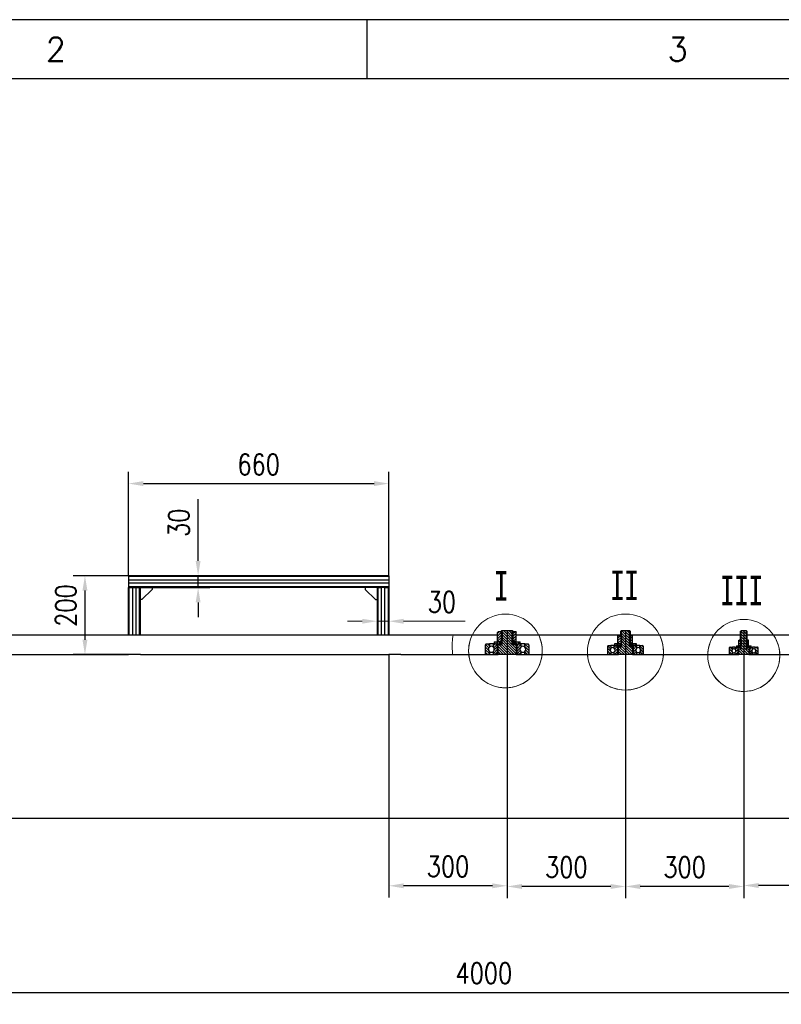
# Model space of a CAD drawing. Header units: millimetres. Extents: x -26 to 816, y -10 to 584.
# Tile 5 of 9: x 127 to 255, y 417 to 584. Entities that reach past the tile are written whole.
import ezdxf
from ezdxf.enums import TextEntityAlignment as Align

# ---------------------------------------------------------------- set-up
doc = ezdxf.new("R2010")
doc.units = ezdxf.units.MM
doc.header["$LTSCALE"] = 10
doc.header["$PDSIZE"] = -1
for name, color, linetype in [('2细线层', 4, 'Continuous'), ('5剖面线层', 2, 'Continuous'), ('6文字层', 3, 'Continuous'), ('图框层', 7, 'Continuous')]:
    doc.layers.add(name, color=color, linetype=linetype)
doc.layers.add('粗', color=7, linetype='Continuous', lineweight=15)
doc.styles.get("Standard").update_dxf_attribs({"font": 'simfang.ttf', "width": 0.707})
doc.styles.add('TH_GBDIM', font='romans.shx', dxfattribs={"width": 0.8, "bigfont": 'gbcbig.shx'})
doc.dimstyles.new('TH_GBDIM', dxfattribs={"dimtxt": 3.5, "dimasz": 2.5, "dimexe": 2, "dimexo": 0, "dimgap": 1.5, "dimtad": 1, "dimdec": 1, "dimzin": 0, "dimdsep": 46, "dimtxsty": 'TH_GBDIM', "dimcen": 2.5, "dimclrd": 130, "dimclre": 130, "dimclrt": 3, "dimadec": 0, "dimazin": 0, "dimtfac": 0.714286, "dimtdec": 1, "dimtmove": 0, "dimatfit": 3, "dimfxl": 1, "dimtzin": 0, "dimlwd": -1, "dimlwe": -1, "dimarcsym": 0})
pattern_1 = [(45, (125.93967, 416.27126), (-0.2245064, 0.2245064), [])]
pattern_2 = [(135, (125.93967, 416.27126), (-0.2245064, -0.2245064), [])]
pattern_3 = [(45, (126.27843, 415.69822), (-0.2245064, 0.2245064), [])]
pattern_4 = [(135, (126.27843, 415.69822), (-0.2245064, -0.2245064), [])]

# ---------------------------------------------------------------- blocks, each defined once
blk = doc.blocks.new('*D20')
at = {"color": 130}
for p, q in [((71.77, 448.94), (71.77, 417.45)), ((338.32, 448.94), (338.32, 417.45)), ((74.27, 419.45), (335.82, 419.45))]:
    blk.add_line(p, q, dxfattribs=at)
at = {"color": 130, "lineweight": 15}
for points in [[(74.27, 419.87), (74.27, 419.03), (71.77, 419.45)], [(335.82, 419.87), (335.82, 419.03), (338.32, 419.45)]]:
    blk.add_solid(points, dxfattribs=at)
at = {"layer": 'Defpoints', "color": 0, "lineweight": 15}
for p in [(71.77, 448.94), (338.32, 448.94), (338.32, 419.45)]:
    blk.add_point(p, dxfattribs=at)
at = {"color": 3, "insert": (205.05, 422.7), "char_height": 3.5, "attachment_point": 5, "style": 'TH_GBDIM'}
blk.add_mtext('{4000}{}{}', dxfattribs=at)
blk = doc.blocks.new('*D26')
at = {"color": 130}
for p, q in [((144.99, 489.94), (144.99, 507.53)), ((188.99, 489.94), (188.99, 507.53)), ((147.49, 505.53), (186.49, 505.53))]:
    blk.add_line(p, q, dxfattribs=at)
at = {"color": 130, "lineweight": 15}
for points in [[(147.49, 505.95), (147.49, 505.11), (144.99, 505.53)], [(186.49, 505.95), (186.49, 505.11), (188.99, 505.53)]]:
    blk.add_solid(points, dxfattribs=at)
at = {"layer": 'Defpoints', "color": 0, "lineweight": 15}
for p in [(188.99, 505.53), (144.99, 489.94), (188.99, 489.94)]:
    blk.add_point(p, dxfattribs=at)
at = {"color": 3, "insert": (166.99, 508.78), "char_height": 3.5, "attachment_point": 5, "style": 'TH_GBDIM'}
blk.add_mtext('{660}{}{}', dxfattribs=at)
blk = doc.blocks.new('*D35')
at = {"color": 130}
for p, q in [((282.32, 473.49), (282.32, 435.55)), ((248.99, 472.46), (248.99, 435.55)), ((279.82, 437.55), (251.49, 437.55))]:
    blk.add_line(p, q, dxfattribs=at)
at = {"color": 130, "lineweight": 15}
for points in [[(251.49, 437.97), (251.49, 437.13), (248.99, 437.55)], [(279.82, 437.97), (279.82, 437.13), (282.32, 437.55)]]:
    blk.add_solid(points, dxfattribs=at)
at = {"layer": 'Defpoints', "color": 0, "lineweight": 15}
for p in [(282.32, 473.49), (248.99, 472.46), (248.99, 437.55)]:
    blk.add_point(p, dxfattribs=at)
at = {"color": 3, "insert": (265.66, 440.8), "char_height": 3.5, "attachment_point": 5, "style": 'TH_GBDIM'}
blk.add_mtext('{500}{}{}', dxfattribs=at)
blk = doc.blocks.new('*D36')
at = {"color": 130}
for p, q in [((228.99, 472.28), (228.99, 435.38)), ((248.99, 472.46), (248.99, 435.38)), ((246.49, 437.38), (231.49, 437.38))]:
    blk.add_line(p, q, dxfattribs=at)
at = {"color": 130, "lineweight": 15}
for points in [[(231.49, 437.8), (231.49, 436.96), (228.99, 437.38)], [(246.49, 437.8), (246.49, 436.96), (248.99, 437.38)]]:
    blk.add_solid(points, dxfattribs=at)
at = {"layer": 'Defpoints', "color": 0, "lineweight": 15}
for p in [(228.99, 472.28), (248.99, 472.46), (228.99, 437.38)]:
    blk.add_point(p, dxfattribs=at)
at = {"color": 3, "insert": (238.99, 440.63), "char_height": 3.5, "attachment_point": 5, "style": 'TH_GBDIM'}
blk.add_mtext('{300}{}{}', dxfattribs=at)
blk = doc.blocks.new('*D37')
at = {"color": 130}
for p, q in [((208.99, 472.28), (208.99, 435.38)), ((228.99, 470.61), (228.99, 435.38)), ((226.49, 437.38), (211.49, 437.38))]:
    blk.add_line(p, q, dxfattribs=at)
at = {"color": 130, "lineweight": 15}
for points in [[(211.49, 437.8), (211.49, 436.96), (208.99, 437.38)], [(226.49, 437.8), (226.49, 436.96), (228.99, 437.38)]]:
    blk.add_solid(points, dxfattribs=at)
at = {"layer": 'Defpoints', "color": 0, "lineweight": 15}
for p in [(208.99, 472.28), (228.99, 470.61), (208.99, 437.38)]:
    blk.add_point(p, dxfattribs=at)
at = {"color": 3, "insert": (218.99, 440.63), "char_height": 3.5, "attachment_point": 5, "style": 'TH_GBDIM'}
blk.add_mtext('{300}{}{}', dxfattribs=at)
blk = doc.blocks.new('*D38')
at = {"color": 130}
for p, q in [((188.99, 476.61), (188.99, 435.5)), ((208.99, 471), (208.99, 435.5)), ((206.49, 437.5), (191.49, 437.5))]:
    blk.add_line(p, q, dxfattribs=at)
at = {"color": 130, "lineweight": 15}
for points in [[(191.49, 437.91), (191.49, 437.08), (188.99, 437.5)], [(206.49, 437.91), (206.49, 437.08), (208.99, 437.5)]]:
    blk.add_solid(points, dxfattribs=at)
at = {"layer": 'Defpoints', "color": 0, "lineweight": 15}
for p in [(188.99, 476.61), (208.99, 471), (188.99, 437.5)]:
    blk.add_point(p, dxfattribs=at)
at = {"color": 3, "insert": (198.99, 440.75), "char_height": 3.5, "attachment_point": 5, "style": 'TH_GBDIM'}
blk.add_mtext('{300}{}{}', dxfattribs=at)
blk = doc.blocks.new('*D95')
at = {"color": 130}
for p, q in [((144.99, 489.94), (135.62, 489.94)), ((137.62, 487.44), (137.62, 479.11)), ((145.12, 476.61), (135.62, 476.61))]:
    blk.add_line(p, q, dxfattribs=at)
at = {"color": 130, "lineweight": 15}
for points in [[(137.2, 487.44), (138.04, 487.44), (137.62, 489.94)], [(137.2, 479.11), (138.04, 479.11), (137.62, 476.61)]]:
    blk.add_solid(points, dxfattribs=at)
at = {"layer": 'Defpoints', "color": 0, "lineweight": 15}
for p in [(144.99, 489.94), (137.62, 476.61), (145.12, 476.61)]:
    blk.add_point(p, dxfattribs=at)
at = {"color": 3, "lineweight": 15, "insert": (134.37, 484.9), "char_height": 3.5, "attachment_point": 5, "rotation": 90, "style": 'TH_GBDIM'}
blk.add_mtext('{200}{}{}', dxfattribs=at)
blk = doc.blocks.new('*D96')
at = {"color": 130}
for p, q in [((156.75, 492.44), (156.75, 502.87)), ((144.99, 489.94), (158.75, 489.94)), ((156.75, 487.94), (156.75, 489.94)), ((144.99, 487.94), (158.75, 487.94)), ((156.75, 485.44), (156.75, 482.94))]:
    blk.add_line(p, q, dxfattribs=at)
at = {"color": 130, "lineweight": 15}
for points in [[(156.33, 492.44), (157.16, 492.44), (156.75, 489.94)], [(156.33, 485.44), (157.16, 485.44), (156.75, 487.94)]]:
    blk.add_solid(points, dxfattribs=at)
at = {"layer": 'Defpoints', "color": 0, "lineweight": 15}
for p in [(144.99, 489.94), (144.99, 487.94), (156.75, 487.94)]:
    blk.add_point(p, dxfattribs=at)
at = {"color": 3, "lineweight": 15, "insert": (153.5, 498.91), "char_height": 3.5, "attachment_point": 5, "rotation": 90, "style": 'TH_GBDIM'}
blk.add_mtext('{30}{}{}', dxfattribs=at)
blk = doc.blocks.new('*D110')
at = {"layer": 'Defpoints', "color": 0, "lineweight": 15}
for p in [(188.99, 482.25), (186.99, 479.94), (188.99, 479.94)]:
    blk.add_point(p, dxfattribs=at)
at = {"layer": '粗', "color": 130}
for p, q in [((186.99, 479.94), (186.99, 484.25)), ((188.99, 479.94), (188.99, 484.25)), ((184.49, 482.25), (181.99, 482.25)), ((186.99, 482.25), (188.99, 482.25)), ((191.49, 482.25), (201.92, 482.25))]:
    blk.add_line(p, q, dxfattribs=at)
at = {"layer": '粗', "color": 130, "lineweight": 15}
for points in [[(184.49, 482.66), (184.49, 481.83), (186.99, 482.25)], [(191.49, 482.66), (191.49, 481.83), (188.99, 482.25)]]:
    blk.add_solid(points, dxfattribs=at)
at = {"layer": '粗', "color": 3, "lineweight": 15, "insert": (197.96, 485.5), "char_height": 3.5, "attachment_point": 5, "style": 'TH_GBDIM'}
blk.add_mtext('{30}{}{}', dxfattribs=at)

msp = doc.modelspace()

# ---------------------------------------------------------------- hatches: boundary and pattern name
at = {"linetype": 'Continuous', "lineweight": 0}
h = msp.add_hatch(dxfattribs=at)
h.set_pattern_fill('ANSI32', style=0)
h.paths.add_polyline_path([(207.44, 478.76), (207.48, 478.74), (208.04, 478.74), (208.12, 478.87), (208.12, 480.37), (207.99, 480.45), (207.48, 480.45), (207.44, 480.42)], flags=0)
h = msp.add_hatch(dxfattribs=at)
h.set_pattern_fill('ANSI32', style=0)
h.paths.add_polyline_path([(230.16, 478.41), (230.2, 478.43), (230.2, 479.82), (230.16, 479.84), (229.79, 479.84), (229.68, 479.78), (229.68, 478.51), (229.74, 478.41)], flags=0)
h = msp.add_hatch(dxfattribs=at)
h.set_pattern_fill('ANSI32', style=0)
edge = h.paths.add_edge_path(flags=0)
edge.add_line((205.99, 477.88), (205.99, 478.41))
edge.add_line((205.99, 478.41), (205.46, 478.41))
edge.add_arc((205.46, 478.27), 0.133, 90, 180)
edge.add_line((205.32, 478.27), (205.32, 476.74))
edge.add_arc((205.46, 476.74), 0.133, 180, 270)
edge.add_line((205.46, 476.61), (205.99, 476.61))
edge.add_line((205.99, 476.61), (205.99, 477.13))
edge.add_arc((206.32, 477.51), 0.499, 131.8788, 228.1212, ccw=False)
h = msp.add_hatch(dxfattribs=at)
h.set_pattern_fill('ANSI32', style=0)
h.paths.add_polyline_path([(207.69, 478.74), (206.79, 478.74), (206.79, 478.41), (207.69, 478.41)], flags=0)
h = msp.add_hatch(dxfattribs=at)
h.set_pattern_fill('ANSI32', style=0)
h.paths.add_polyline_path([(210.29, 478.41), (211.19, 478.41), (211.19, 478.74), (210.29, 478.74)], flags=0)
h = msp.add_hatch(dxfattribs=at)
h.set_pattern_fill('ANSI32', style=0)
edge = h.paths.add_edge_path(flags=0)
edge.add_line((211.32, 477.88), (211.32, 478.41))
edge.add_line((211.32, 478.41), (210.79, 478.41))
edge.add_arc((210.79, 478.27), 0.133, 90, 180)
edge.add_line((210.66, 478.27), (210.66, 476.74))
edge.add_arc((210.79, 476.74), 0.133, 180, 270)
edge.add_line((210.79, 476.61), (211.32, 476.61))
edge.add_line((211.32, 476.61), (211.32, 477.13))
edge.add_arc((211.66, 477.51), 0.499, 131.8788, 228.1212, ccw=False)
h = msp.add_hatch(dxfattribs=at)
h.set_pattern_fill('ANSI32', style=0)
edge = h.paths.add_edge_path(flags=0)
edge.add_line((227.1, 478.14), (227.1, 477.68))
edge.add_arc((226.82, 477.37), 0.416, -48.1075, 48.1075, ccw=False)
edge.add_line((227.1, 477.06), (227.1, 476.61))
edge.add_line((227.1, 476.61), (227.56, 476.61))
edge.add_arc((227.56, 476.71), 0.1, 270, 360)
edge.add_line((227.66, 476.71), (227.66, 478.04))
edge.add_arc((227.56, 478.04), 0.1, 0, 90)
edge.add_line((227.56, 478.14), (227.1, 478.14))
h = msp.add_hatch(dxfattribs=at)
h.set_pattern_fill('ANSI32', style=0)
h.paths.add_polyline_path([(227.89, 478.41), (227.12, 478.41), (227.12, 478.14), (227.89, 478.14)], flags=0)
h = msp.add_hatch(dxfattribs=at)
h.set_pattern_fill('ANSI32', style=0)
h.paths.add_polyline_path([(230.09, 478.14), (230.86, 478.14), (230.86, 478.41), (230.09, 478.41)], flags=0)
h = msp.add_hatch(dxfattribs=at)
h.set_pattern_fill('ANSI32', style=0)
edge = h.paths.add_edge_path(flags=0)
edge.add_line((230.88, 477.68), (230.88, 478.14))
edge.add_line((230.88, 478.14), (230.42, 478.14))
edge.add_arc((230.42, 478.04), 0.1, 90, 180)
edge.add_line((230.32, 478.04), (230.32, 476.71))
edge.add_arc((230.42, 476.71), 0.1, 180, 270)
edge.add_line((230.42, 476.61), (230.88, 476.61))
edge.add_line((230.88, 476.61), (230.88, 477.06))
edge.add_arc((231.16, 477.37), 0.416, 131.8925, 228.1075, ccw=False)
h = msp.add_hatch(dxfattribs=at)
h.set_pattern_fill('ANSI32', style=0)
edge = h.paths.add_edge_path(flags=0)
edge.add_line((231.43, 478.14), (231.43, 477.68))
edge.add_arc((231.16, 477.37), 0.416, -48.1075, 48.1075, ccw=False)
edge.add_line((231.43, 477.06), (231.43, 476.61))
edge.add_line((231.43, 476.61), (231.89, 476.61))
edge.add_arc((231.89, 476.71), 0.1, 270, 360)
edge.add_line((231.99, 476.71), (231.99, 478.04))
edge.add_arc((231.89, 478.04), 0.1, 0, 90)
edge.add_line((231.89, 478.14), (231.43, 478.14))
h = msp.add_hatch(dxfattribs=at)
h.set_pattern_fill('ANSI32', style=0)
h.paths.add_polyline_path([(248.26, 478.07), (247.76, 478.07), (247.76, 477.87), (248.26, 477.87)], flags=0)
h = msp.add_hatch(dxfattribs=at)
h.set_pattern_fill('ANSI32', style=0)
h.paths.add_polyline_path([(248.18, 478.09), (248.21, 478.07), (248.49, 478.07), (248.53, 478.15), (248.53, 479.02), (248.46, 479.06), (248.21, 479.06), (248.18, 479.04)], flags=0)
h = msp.add_hatch(dxfattribs=at)
h.set_pattern_fill('ANSI32', style=0)
h.paths.add_polyline_path([(249.72, 477.87), (250.22, 477.87), (250.22, 478.07), (249.72, 478.07)], flags=0)
h = msp.add_hatch(dxfattribs=at)
h.set_pattern_fill('ANSI32', style=0)
edge = h.paths.add_edge_path(flags=0)
edge.add_arc((206.34, 477.51), 0.415, 0, 360)
h = msp.add_hatch(dxfattribs=at)
h.set_pattern_fill('ANSI32', style=0)
edge = h.paths.add_edge_path(flags=0)
edge.add_arc((211.64, 477.51), 0.415, 0, 360)
h = msp.add_hatch(dxfattribs=at)
h.set_pattern_fill('ANSI32', style=0)
edge = h.paths.add_edge_path(flags=0)
edge.add_arc((226.83, 477.37), 0.35, 0, 360)
h = msp.add_hatch(dxfattribs=at)
h.set_pattern_fill('ANSI32', style=0)
edge = h.paths.add_edge_path(flags=0)
edge.add_arc((231.14, 477.37), 0.35, 0, 360)
h = msp.add_hatch(dxfattribs=at)
h.set_pattern_fill('ANSI32', style=0)
edge = h.paths.add_edge_path(flags=0)
edge.add_line((247.06, 477.5), (247.06, 477.87))
edge.add_line((247.06, 477.87), (246.66, 477.87))
edge.add_arc((246.66, 477.8), 0.0733, 90, 180)
edge.add_line((246.59, 477.8), (246.59, 476.68))
edge.add_arc((246.66, 476.68), 0.0733, 180, 270)
edge.add_line((246.66, 476.61), (247.06, 476.61))
edge.add_line((247.06, 476.61), (247.06, 476.98))
edge.add_arc((247.29, 477.24), 0.349, 131.9082, 228.0918, ccw=False)
h = msp.add_hatch(dxfattribs=at)
h.set_pattern_fill('ANSI32', style=0)
edge = h.paths.add_edge_path(flags=0)
edge.add_line((250.46, 477.5), (250.46, 477.87))
edge.add_line((250.46, 477.87), (250.06, 477.87))
edge.add_arc((250.06, 477.8), 0.0733, 90, 180)
edge.add_line((249.99, 477.8), (249.99, 476.68))
edge.add_arc((250.06, 476.68), 0.0733, 180, 270)
edge.add_line((250.06, 476.61), (250.46, 476.61))
edge.add_line((250.46, 476.61), (250.46, 476.98))
edge.add_arc((250.69, 477.24), 0.349, 131.9082, 228.0918, ccw=False)
h = msp.add_hatch(dxfattribs=at)
h.set_pattern_fill('ANSI32', style=0)
edge = h.paths.add_edge_path(flags=0)
edge.add_line((250.92, 477.87), (250.92, 477.5))
edge.add_arc((250.69, 477.24), 0.349, -48.0918, 48.0918, ccw=False)
edge.add_line((250.92, 476.98), (250.92, 476.61))
edge.add_line((250.92, 476.61), (251.32, 476.61))
edge.add_arc((251.32, 476.68), 0.0733, 270, 360)
edge.add_line((251.39, 476.68), (251.39, 477.8))
edge.add_arc((251.32, 477.8), 0.0733, 0, 90)
edge.add_line((251.32, 477.87), (250.92, 477.87))
at = {"layer": '5剖面线层'}
h = msp.add_hatch(dxfattribs=at)
h.set_pattern_fill('ANSI31', color=256, scale=0.1, style=0)
h.set_pattern_definition(pattern_1)
edge = h.paths.add_edge_path()
edge.add_line((208.12, 480.37), (207.99, 480.45))
edge.add_line((207.99, 480.45), (207.48, 480.45))
edge.add_line((207.48, 480.45), (207.44, 480.42))
edge.add_spline(control_points=[(207.44, 480.42), (207.43, 480.41), (207.39, 480.37), (207.37, 480.32), (207.35, 480.3)], knot_values=[0, 0, 0, 0, 0.412755, 1, 1, 1, 1], degree=3, periodic=0)
edge.add_line((207.35, 480.3), (207.35, 478.89))
edge.add_spline(control_points=[(207.35, 478.89), (207.37, 478.86), (207.39, 478.81), (207.43, 478.78), (207.44, 478.76)], knot_values=[0, 0, 0, 0, 0.592572, 1, 1, 1, 1], degree=3, periodic=0)
edge.add_line((207.44, 478.76), (207.48, 478.74))
edge.add_line((207.48, 478.74), (207.69, 478.74))
edge.add_line((207.69, 478.74), (208.04, 478.74))
edge.add_line((208.04, 478.74), (208.12, 478.87))
edge.add_line((208.12, 478.87), (208.12, 480.37))
h.paths.add_polyline_path([(209.86, 478.87), (209.94, 478.74), (210.5, 478.74), (210.54, 478.76), (210.54, 480.42), (210.5, 480.45), (209.99, 480.45), (209.95, 480.42), (209.86, 480.34)])
h = msp.add_hatch(dxfattribs=at)
h.set_pattern_fill('ANSI31', color=256, scale=0.1, style=0)
h.set_pattern_definition(pattern_3)
edge = h.paths.add_edge_path()
edge.add_line((228.3, 479.78), (228.19, 479.84))
edge.add_line((228.19, 479.84), (227.81, 479.84))
edge.add_line((227.81, 479.84), (227.78, 479.82))
edge.add_spline(control_points=[(227.78, 479.82), (227.77, 479.81), (227.74, 479.78), (227.72, 479.74), (227.71, 479.72)], knot_values=[0, 0, 0, 0, 0.412759, 1, 1, 1, 1], degree=3, periodic=0)
edge.add_line((227.71, 479.72), (227.71, 478.53))
edge.add_spline(control_points=[(227.71, 478.53), (227.72, 478.51), (227.74, 478.47), (227.77, 478.44), (227.78, 478.43)], knot_values=[0, 0, 0, 0, 0.592577, 1, 1, 1, 1], degree=3, periodic=0)
edge.add_line((227.78, 478.43), (227.81, 478.41))
edge.add_line((227.81, 478.41), (227.89, 478.41))
edge.add_line((227.89, 478.41), (228.23, 478.41))
edge.add_line((228.23, 478.41), (228.3, 478.51))
edge.add_line((228.3, 478.51), (228.3, 479.78))
h.paths.add_polyline_path([(230.2, 479.82), (230.16, 479.84), (229.79, 479.84), (229.68, 479.78), (229.68, 478.51), (229.74, 478.41), (230.16, 478.41), (230.2, 478.43)])
h = msp.add_hatch(dxfattribs=at)
h.set_pattern_fill('ANSI31', color=256, scale=0.1, angle=90, style=0)
h.set_pattern_definition(pattern_2)
h.paths.add_polyline_path([(205.99, 477.13, -0.446494), (205.99, 477.88), (205.99, 478.41), (205.46, 478.41, 0.414225), (205.32, 478.27), (205.32, 476.74, 0.414225), (205.46, 476.61), (205.99, 476.61)])
h.paths.add_polyline_path([(212.66, 478.27, 0.41421), (212.52, 478.41), (211.99, 478.41), (211.99, 477.88, -0.446497), (211.99, 477.13), (211.99, 476.61), (212.52, 476.61, 0.414211), (212.66, 476.74)])
h = msp.add_hatch(dxfattribs=at)
h.set_pattern_fill('ANSI31', color=256, scale=0.1, style=0)
h.set_pattern_definition(pattern_1)
h.paths.add_polyline_path([(207.32, 478.27, 0.414211), (207.19, 478.41), (206.79, 478.41), (206.66, 478.41), (206.66, 477.88, -0.446499), (206.66, 477.13), (206.66, 476.61), (207.19, 476.61, 0.414211), (207.32, 476.74)])
h.paths.add_polyline_path([(211.32, 477.88), (211.32, 478.41), (210.79, 478.41, 0.414215), (210.66, 478.27), (210.66, 476.74, 0.414215), (210.79, 476.61), (211.32, 476.61), (211.32, 477.13, -0.446497)])
h = msp.add_hatch(dxfattribs=at)
h.set_pattern_fill('ANSI31', color=256, scale=0.1, angle=90, style=0)
h.set_pattern_definition(pattern_2)
h.paths.add_polyline_path([(207.69, 478.74), (206.79, 478.74), (206.79, 478.41), (207.19, 478.41), (207.69, 478.41)])
h.paths.add_polyline_path([(211.19, 478.74), (210.29, 478.74), (210.29, 478.41), (211.19, 478.41)])
h = msp.add_hatch(dxfattribs=at)
h.set_pattern_fill('ANSI31', color=256, scale=0.1, angle=90, style=0)
h.set_pattern_definition(pattern_4)
h.paths.add_polyline_path([(226.54, 477.06, -0.44635), (226.54, 477.68), (226.54, 478.14), (226.09, 478.14, 0.414211), (225.99, 478.04), (225.99, 476.71, 0.414211), (226.09, 476.61), (226.54, 476.61)])
h.paths.add_polyline_path([(231.99, 478.04, 0.414211), (231.89, 478.14), (231.43, 478.14), (231.43, 477.68, -0.44635), (231.43, 477.06), (231.43, 476.61), (231.89, 476.61, 0.414211), (231.99, 476.71)])
h = msp.add_hatch(dxfattribs=at)
h.set_pattern_fill('ANSI31', color=256, scale=0.1, style=0)
h.set_pattern_definition(pattern_3)
h.paths.add_polyline_path([(227.66, 478.04, 0.414211), (227.56, 478.14), (227.12, 478.14), (227.1, 478.14), (227.1, 477.68, -0.44635), (227.1, 477.06), (227.1, 476.61), (227.56, 476.61, 0.414211), (227.66, 476.71)])
h.paths.add_polyline_path([(230.88, 477.68), (230.88, 478.14), (230.42, 478.14, 0.414211), (230.32, 478.04), (230.32, 476.71, 0.414211), (230.42, 476.61), (230.88, 476.61), (230.88, 477.06, -0.44635)])
h = msp.add_hatch(dxfattribs=at)
h.set_pattern_fill('ANSI31', color=256, scale=0.1, angle=90, style=0)
h.set_pattern_definition(pattern_4)
h.paths.add_polyline_path([(227.89, 478.41), (227.12, 478.41), (227.12, 478.14), (227.56, 478.14), (227.89, 478.14)])
h.paths.add_polyline_path([(230.86, 478.41), (230.09, 478.41), (230.09, 478.14), (230.86, 478.14)])
h = msp.add_hatch(dxfattribs=at)
h.set_pattern_fill('ANSI31', color=256, scale=0.1, style=0)
h.set_pattern_definition([(45, (127.7533, 415.3966), (-0.2245064, 0.2245064), [])])
edge = h.paths.add_edge_path()
edge.add_line((248.46, 479.06), (248.21, 479.06))
edge.add_line((248.21, 479.06), (248.18, 479.04))
edge.add_spline(control_points=[(248.18, 479.04), (248.17, 479.03), (248.15, 479.01), (248.14, 478.99), (248.14, 478.97)], knot_values=[0, 0, 0, 0, 0.412745, 1, 1, 1, 1], degree=3, periodic=0)
edge.add_line((248.14, 478.97), (248.14, 478.16))
edge.add_spline(control_points=[(248.14, 478.16), (248.14, 478.14), (248.15, 478.12), (248.17, 478.1), (248.18, 478.09)], knot_values=[0, 0, 0, 0, 0.592571, 1, 1, 1, 1], degree=3, periodic=0)
edge.add_line((248.18, 478.09), (248.21, 478.07))
edge.add_line((248.21, 478.07), (248.26, 478.07))
edge.add_line((248.26, 478.07), (248.46, 478.07))
edge.add_line((248.46, 478.07), (248.46, 479.06))
h.paths.add_polyline_path([(249.8, 479.04), (249.76, 479.06), (249.52, 479.06), (249.52, 478.07), (249.76, 478.07), (249.8, 478.09)])
h.paths.add_polyline_path([(249.52, 479.06), (249.45, 479.02), (249.45, 478.15), (249.49, 478.07), (249.52, 478.07)])
h.paths.add_polyline_path([(248.53, 479.02), (248.46, 479.06), (248.46, 478.07), (248.49, 478.07), (248.53, 478.15)])
h = msp.add_hatch(dxfattribs=at)
h.set_pattern_fill('ANSI31', color=256, scale=0.1, angle=90, style=0)
h.set_pattern_definition([(135, (127.7533, 415.3966), (-0.2245064, -0.2245064), [])])
h.paths.add_polyline_path([(247.06, 476.98, -0.441187), (247.06, 477.5), (247.06, 477.87), (246.66, 477.87, 0.414233), (246.59, 477.8), (246.59, 476.68, 0.41423), (246.66, 476.61), (247.06, 476.61)])
h = msp.add_hatch(dxfattribs=at)
h.set_pattern_fill('ANSI31', color=256, scale=0.1, style=0)
h.set_pattern_definition([(45, (125.3122, 415.3966), (-0.2245064, 0.2245064), [])])
h.paths.add_polyline_path([(248.01, 476.98, -0.437411), (248.01, 477.5), (248.01, 477.87), (247.62, 477.87, 0.414233), (247.55, 477.8), (247.55, 476.68, 0.41423), (247.62, 476.61), (248.01, 476.61)])
h = msp.add_hatch(dxfattribs=at)
h.set_pattern_fill('ANSI31', color=256, scale=0.1, style=0)
h.set_pattern_definition([(45, (127.7603, 415.3966), (-0.2245064, 0.2245064), [])])
h.paths.add_polyline_path([(250.46, 476.98, -0.437411), (250.46, 477.5), (250.46, 477.87), (250.07, 477.87, 0.414233), (250, 477.8), (250, 476.68, 0.41423), (250.07, 476.61), (250.46, 476.61)])

# ---------------------------------------------------------------- linework, layer by layer
at = {"color": 7, "linetype": 'Continuous', "lineweight": 30}
for p, q in [((188.99, 489.94), (144.99, 489.94)), ((144.99, 489.94), (144.99, 489.81)), ((188.99, 489.81), (144.99, 489.81)), ((144.99, 489.81), (144.99, 489.21)), ((188.99, 489.94), (188.99, 489.81)), ((188.99, 489.81), (188.99, 489.21)), ((188.99, 489.21), (144.99, 489.21)), ((144.99, 489.21), (144.99, 488.67)), ((188.99, 488.67), (144.99, 488.67)), ((144.99, 488.67), (144.99, 488.07)), ((188.99, 488.07), (144.99, 488.07)), ((144.99, 488.07), (144.99, 487.94)), ((188.99, 489.21), (188.99, 488.67)), ((188.99, 488.67), (188.99, 488.07)), ((188.99, 488.07), (188.99, 487.94)), ((144.99, 479.94), (144.99, 487.94)), ((145.12, 487.94), (144.99, 487.94)), ((145.12, 479.94), (145.12, 487.94)), ((145.72, 487.94), (145.12, 487.94)), ((146.26, 487.94), (145.72, 487.94)), ((145.72, 479.94), (145.72, 487.94)), ((146.26, 479.94), (146.26, 487.94)), ((146.86, 487.94), (146.26, 487.94)), ((146.86, 479.94), (146.86, 487.94)), ((146.99, 487.94), (146.86, 487.94)), ((186.99, 487.94), (146.99, 487.94)), ((146.99, 479.94), (146.99, 487.94)), ((148.99, 487.64), (147.26, 485.94)), ((148.99, 487.94), (148.99, 487.64)), ((184.99, 487.94), (184.99, 487.64)), ((184.99, 487.64), (186.72, 485.94)), ((186.99, 487.94), (186.99, 479.94)), ((186.99, 487.94), (187.12, 487.94)), ((187.12, 487.94), (187.12, 479.94)), ((187.12, 487.94), (187.72, 487.94)), ((188.26, 487.94), (187.72, 487.94)), ((187.72, 487.94), (187.72, 479.94)), ((188.26, 487.94), (188.26, 479.94)), ((188.26, 487.94), (188.86, 487.94)), ((188.86, 487.94), (188.86, 479.94)), ((188.86, 487.94), (188.99, 487.94)), ((188.99, 487.94), (188.99, 479.94)), ((147.26, 485.94), (146.99, 485.94)), ((186.72, 485.94), (186.99, 485.94)), ((72.66, 479.94), (146.99, 479.94)), ((146.99, 479.94), (186.99, 479.94)), ((186.99, 479.94), (203.1, 479.94)), ((203.1, 479.94), (207.35, 479.94)), ((207.35, 478.89), (207.35, 480.3)), ((207.44, 480.42), (207.48, 480.45)), ((207.99, 480.45), (207.48, 480.45)), ((208.06, 480.61), (207.99, 480.54)), ((207.99, 480.45), (207.99, 480.54)), ((208.12, 480.37), (207.99, 480.45)), ((209.92, 480.61), (208.06, 480.61)), ((208.12, 480.37), (208.12, 478.87)), ((209.99, 480.45), (209.86, 480.37)), ((209.86, 478.87), (209.86, 480.37)), ((209.99, 480.54), (209.92, 480.61)), ((209.99, 480.54), (209.99, 480.45)), ((210.5, 480.45), (209.99, 480.45)), ((210.5, 480.45), (210.54, 480.42)), ((210.54, 478.76), (210.54, 480.42)), ((210.54, 479.94), (214.3, 479.94)), ((214.3, 479.94), (223.24, 479.94)), ((223.24, 479.94), (228.19, 479.94)), ((227.71, 478.53), (227.71, 479.72)), ((227.78, 479.82), (227.81, 479.84)), ((228.19, 479.84), (227.81, 479.84)), ((228.26, 480.61), (228.19, 480.54)), ((228.19, 479.84), (228.19, 480.54)), ((228.3, 479.78), (228.19, 479.84)), ((229.72, 480.61), (228.26, 480.61)), ((228.3, 479.78), (228.3, 478.51)), ((229.79, 479.84), (229.68, 479.78)), ((229.68, 478.51), (229.68, 479.78)), ((229.79, 480.54), (229.72, 480.61)), ((229.79, 480.54), (229.79, 479.84)), ((229.79, 479.94), (234.73, 479.94)), ((230.16, 479.84), (229.79, 479.84)), ((230.16, 479.84), (230.2, 479.82)), ((230.2, 478.43), (230.2, 479.82)), ((234.73, 479.94), (243.99, 479.94)), ((243.99, 479.94), (248.46, 479.94)), ((248.52, 480.61), (248.46, 480.54)), ((248.46, 479.06), (248.46, 480.54)), ((249.46, 480.61), (248.52, 480.61)), ((249.52, 480.54), (249.46, 480.61)), ((249.52, 480.54), (249.52, 479.06)), ((249.52, 479.94), (253.99, 479.94)), ((253.99, 479.94), (280.99, 479.94)), ((205.32, 476.74), (205.32, 478.27)), ((205.46, 478.41), (205.99, 478.41)), ((205.99, 478.41), (205.99, 477.88)), ((206.66, 478.41), (205.99, 478.41)), ((206.66, 478.41), (207.19, 478.41)), ((206.66, 477.88), (206.66, 478.41)), ((206.79, 478.74), (206.79, 478.41)), ((206.79, 478.74), (207.69, 478.74)), ((206.79, 478.41), (207.69, 478.41)), ((207.32, 478.27), (207.32, 476.74)), ((207.48, 478.74), (207.44, 478.76)), ((208.04, 478.74), (207.48, 478.74)), ((207.49, 476.61), (207.49, 478.27)), ((207.99, 478.27), (207.49, 478.27)), ((207.69, 478.74), (207.69, 478.41)), ((207.69, 478.41), (207.99, 478.41)), ((207.99, 478.27), (207.99, 478.74)), ((208.04, 478.74), (208.12, 478.87)), ((209.86, 478.87), (209.94, 478.74)), ((210.5, 478.74), (209.94, 478.74)), ((209.99, 478.74), (209.99, 478.27)), ((209.99, 478.41), (210.29, 478.41)), ((210.49, 478.27), (209.99, 478.27)), ((210.29, 478.41), (210.29, 478.74)), ((210.29, 478.74), (211.19, 478.74)), ((210.29, 478.41), (211.19, 478.41)), ((210.49, 478.27), (210.49, 476.61)), ((210.54, 478.76), (210.5, 478.74)), ((210.66, 476.74), (210.66, 478.27)), ((210.79, 478.41), (211.32, 478.41)), ((211.19, 478.41), (211.19, 478.74)), ((211.32, 478.41), (211.32, 477.88)), ((211.99, 478.41), (211.32, 478.41)), ((211.99, 478.41), (212.52, 478.41)), ((211.99, 477.88), (211.99, 478.41)), ((212.66, 478.27), (212.66, 476.74)), ((225.99, 476.71), (225.99, 478.04)), ((226.09, 478.14), (226.54, 478.14)), ((226.54, 478.14), (226.54, 477.68)), ((227.1, 478.14), (226.54, 478.14)), ((227.1, 478.14), (227.56, 478.14)), ((227.1, 477.68), (227.1, 478.14)), ((227.12, 478.41), (227.12, 478.14)), ((227.89, 478.41), (227.12, 478.41)), ((227.89, 478.14), (227.12, 478.14)), ((227.66, 478.04), (227.66, 476.71)), ((227.81, 478.41), (227.78, 478.43)), ((228.23, 478.41), (227.81, 478.41)), ((227.89, 478.41), (227.89, 478.14)), ((228.19, 478.14), (227.89, 478.14)), ((228.19, 477.94), (228.19, 478.41)), ((228.23, 478.41), (228.3, 478.51)), ((229.68, 478.51), (229.74, 478.41)), ((230.16, 478.41), (229.74, 478.41)), ((229.79, 478.41), (229.79, 477.94)), ((230.09, 478.14), (229.79, 478.14)), ((230.09, 478.14), (230.09, 478.41)), ((230.86, 478.41), (230.09, 478.41)), ((230.86, 478.14), (230.09, 478.14)), ((230.2, 478.43), (230.16, 478.41)), ((230.32, 476.71), (230.32, 478.04)), ((230.42, 478.14), (230.88, 478.14)), ((230.86, 478.14), (230.86, 478.41)), ((230.88, 478.14), (230.88, 477.68)), ((231.43, 478.14), (230.88, 478.14)), ((231.43, 478.14), (231.89, 478.14)), ((231.43, 477.68), (231.43, 478.14)), ((231.99, 478.04), (231.99, 476.71)), ((247.76, 478.07), (247.76, 477.87)), ((247.76, 478.07), (248.26, 478.07)), ((248.14, 478.16), (248.14, 478.97)), ((248.18, 479.04), (248.21, 479.06)), ((248.21, 478.07), (248.18, 478.09)), ((248.46, 479.06), (248.21, 479.06)), ((248.49, 478.07), (248.21, 478.07)), ((248.26, 478.07), (248.26, 477.87)), ((248.53, 479.02), (248.46, 479.06)), ((248.46, 477.54), (248.46, 478.07)), ((248.49, 478.07), (248.53, 478.15)), ((248.53, 479.02), (248.53, 478.15)), ((249.52, 479.06), (249.45, 479.02)), ((249.45, 478.15), (249.45, 479.02)), ((249.45, 478.15), (249.49, 478.07)), ((249.76, 478.07), (249.49, 478.07)), ((249.76, 479.06), (249.52, 479.06)), ((249.52, 478.07), (249.52, 477.54)), ((249.72, 477.87), (249.72, 478.07)), ((249.72, 478.07), (250.22, 478.07)), ((249.76, 479.06), (249.8, 479.04)), ((249.8, 478.09), (249.76, 478.07)), ((249.8, 478.09), (249.8, 479.04)), ((250.22, 477.87), (250.22, 478.07)), ((72.66, 476.61), (142.99, 476.61)), ((142.99, 476.61), (144.99, 476.61)), ((145.12, 476.61), (144.99, 476.61)), ((145.72, 476.61), (145.12, 476.61)), ((146.26, 476.61), (145.72, 476.61)), ((146.86, 476.61), (146.26, 476.61)), ((146.99, 476.61), (146.86, 476.61)), ((146.99, 476.61), (186.99, 476.61)), ((186.99, 476.61), (187.12, 476.61)), ((187.12, 476.61), (187.72, 476.61)), ((187.72, 476.61), (188.26, 476.61)), ((188.26, 476.61), (188.86, 476.61)), ((188.86, 476.61), (188.99, 476.61)), ((190.99, 476.61), (188.99, 476.61)), ((190.99, 476.61), (202.51, 476.61)), ((202.51, 476.61), (207.49, 476.61)), ((205.99, 476.61), (205.46, 476.61)), ((206, 477.88), (205.99, 477.88)), ((205.99, 477.13), (205.99, 476.61)), ((206, 477.13), (205.99, 477.13)), ((206.66, 476.61), (206.66, 477.13)), ((207.19, 476.61), (206.66, 476.61)), ((209.99, 476.61), (207.49, 476.61)), ((210.49, 476.61), (209.99, 476.61)), ((210.49, 476.61), (214.9, 476.61)), ((211.32, 476.61), (210.79, 476.61)), ((211.32, 477.13), (211.32, 476.61)), ((211.99, 477.88), (211.98, 477.88)), ((211.99, 477.13), (211.98, 477.13)), ((211.99, 476.61), (211.99, 477.13)), ((212.52, 476.61), (211.99, 476.61)), ((214.9, 476.61), (222.57, 476.61)), ((222.57, 476.61), (227.82, 476.61)), ((226.54, 476.61), (226.09, 476.61)), ((226.56, 477.68), (226.54, 477.68)), ((226.54, 477.06), (226.54, 476.61)), ((226.56, 477.06), (226.54, 477.06)), ((227.1, 476.61), (227.1, 477.06)), ((227.56, 476.61), (227.1, 476.61)), ((227.82, 476.61), (227.82, 477.94)), ((228.19, 477.94), (227.82, 477.94)), ((229.79, 476.61), (227.82, 476.61)), ((230.16, 477.94), (229.79, 477.94)), ((230.16, 476.61), (229.79, 476.61)), ((230.16, 477.94), (230.16, 476.61)), ((230.16, 476.61), (235.4, 476.61)), ((230.88, 476.61), (230.42, 476.61)), ((230.88, 477.06), (230.88, 476.61)), ((231.43, 477.68), (231.42, 477.68)), ((231.43, 477.06), (231.42, 477.06)), ((231.43, 476.61), (231.43, 477.06)), ((231.89, 476.61), (231.43, 476.61)), ((235.4, 476.61), (242.9, 476.61)), ((242.9, 476.61), (248.16, 476.61)), ((246.59, 476.68), (246.59, 477.8)), ((246.66, 477.87), (247.06, 477.87)), ((247.06, 476.61), (246.66, 476.61)), ((247.06, 477.87), (247.06, 477.5)), ((247.52, 477.87), (247.06, 477.87)), ((247.06, 476.98), (247.06, 476.61)), ((247.52, 477.87), (247.92, 477.87)), ((247.52, 477.5), (247.52, 477.87)), ((247.52, 476.61), (247.52, 476.98)), ((247.92, 476.61), (247.52, 476.61)), ((247.76, 477.87), (248.26, 477.87)), ((247.99, 477.8), (247.99, 476.68)), ((248.16, 476.61), (248.16, 477.54)), ((248.46, 477.54), (248.16, 477.54)), ((249.52, 476.61), (248.16, 476.61)), ((248.26, 477.87), (248.46, 477.87)), ((249.52, 477.87), (249.72, 477.87)), ((249.82, 477.54), (249.52, 477.54)), ((249.82, 476.61), (249.52, 476.61)), ((249.72, 477.87), (250.22, 477.87)), ((249.82, 477.54), (249.82, 476.61)), ((249.82, 476.61), (255.08, 476.61)), ((249.99, 476.68), (249.99, 477.8)), ((250.06, 477.87), (250.46, 477.87)), ((250.46, 476.61), (250.06, 476.61)), ((250.46, 477.87), (250.46, 477.5)), ((250.92, 477.87), (250.46, 477.87)), ((250.46, 476.98), (250.46, 476.61)), ((250.92, 477.87), (251.32, 477.87)), ((250.92, 477.5), (250.92, 477.87)), ((250.92, 476.61), (250.92, 476.98)), ((251.32, 476.61), (250.92, 476.61)), ((251.39, 477.8), (251.39, 476.68)), ((255.08, 476.61), (280.99, 476.61)), ((71.66, 448.94), (338.32, 448.94))]:
    msp.add_line(p, q, dxfattribs=at)
for p, q in [((207.99, 480.45), (207.99, 478.74)), ((208.12, 478.27), (208.12, 480.61)), ((208.99, 480.61), (208.99, 472.28)), ((209.86, 478.27), (209.86, 480.61)), ((209.99, 478.74), (209.99, 480.45)), ((228.19, 479.84), (228.19, 478.41)), ((228.3, 477.94), (228.3, 480.61)), ((228.99, 480.61), (228.99, 472.28)), ((229.68, 477.94), (229.68, 480.61)), ((229.79, 479.84), (229.79, 478.41)), ((248.53, 477.54), (248.53, 480.61)), ((248.99, 480.61), (248.99, 472.46)), ((249.45, 477.54), (249.45, 480.61)), ((207.99, 478.27), (208.12, 478.27)), ((209.99, 478.27), (209.86, 478.27)), ((248.46, 479.06), (248.46, 478.07)), ((249.52, 479.06), (249.52, 478.07)), ((228.19, 477.94), (228.3, 477.94)), ((229.79, 477.94), (229.68, 477.94)), ((248.46, 477.54), (248.53, 477.54)), ((249.52, 477.54), (249.45, 477.54))]:
    msp.add_line(p, q)
at = {"color": 0, "linetype": 'Continuous', "lineweight": 0}
for p, q in [((209.86, 480.34), (209.95, 480.42)), ((202.51, 476.58), (202.54, 476.61)), ((242.89, 476.55), (242.95, 476.61))]:
    msp.add_line(p, q, dxfattribs=at)
at = {"color": 7, "linetype": 'Continuous', "lineweight": 30, "flags": 128}
for points in [[(206.66, 478.01), (206.57, 477.99), (206.51, 477.98)], [(211.47, 477.98), (211.41, 477.99), (211.32, 478.01)], [(227.1, 477.79), (227.01, 477.78), (226.97, 477.77)], [(226.97, 476.98), (227.01, 476.97), (227.1, 476.96)], [(231, 477.77), (230.96, 477.78), (230.88, 477.79)], [(230.88, 476.96), (230.96, 476.97), (231, 476.98)]]:
    msp.add_lwpolyline(points, dxfattribs=at)
at = {"color": 7, "linetype": 'Continuous', "lineweight": 15}
for centre, radius in [((208.7, 477.22), 6.23), ((228.99, 477.04), 6.43), ((248.99, 476.46), 6.09)]:
    msp.add_circle(centre, radius, dxfattribs=at)
for centre, radius, start, end in [((208.7, 477.22), 6.23, 154.0537, 360), ((208.7, 477.22), 6.23, 0, 25.9463), ((228.99, 477.04), 6.43, 153.2375, 360), ((228.99, 477.04), 6.43, 0.0001, 26.7624), ((248.99, 476.46), 6.09, 145.1401, 360), ((248.99, 476.46), 6.09, 359.9999, 34.86)]:
    msp.add_arc(centre, radius, start, end, dxfattribs=at)
at = {"color": 7, "linetype": 'Continuous', "lineweight": 30}
for centre, radius, start, end in [((205.46, 478.27), 0.133, 89.9988, 180.001), ((206.34, 477.51), 0.5, 90.0001, 129.2171), ((206.34, 477.51), 0.5, 50.5133, 89.9997), ((207.19, 478.27), 0.133, 0.0004, 89.9997), ((210.79, 478.27), 0.133, 90, 180.0003), ((211.64, 477.51), 0.5, 89.9999, 129.2469), ((211.64, 477.51), 0.5, 50.5341, 89.9999), ((212.52, 478.27), 0.133, 0.0004, 89.9997), ((226.09, 478.04), 0.1, 90, 179.9996), ((227.56, 478.04), 0.1, 0.0004, 90), ((230.42, 478.04), 0.1, 90, 179.9996), ((231.89, 478.04), 0.1, 0.0004, 90), ((205.46, 476.74), 0.133, 179.999, 270.0012), ((206.32, 477.51), 0.499, 131.879, 228.121), ((206.34, 477.51), 0.5, 230.6797, 309.2426), ((206.68, 477.51), 0.5, 249.9623, 267.2553), ((206.32, 477.51), 0.499, 311.8785, 48.1215), ((207.19, 476.74), 0.133, 270.0003, 359.9996), ((210.79, 476.74), 0.133, 179.9997, 270), ((211.66, 477.51), 0.499, 131.8788, 228.1212), ((211.64, 477.51), 0.5, 230.6589, 309.2132), ((211.3, 477.51), 0.5, 272.7436, 290.0388), ((211.66, 477.51), 0.499, 311.8788, 48.1212), ((212.52, 476.74), 0.133, 270.0003, 359.9996), ((226.09, 476.71), 0.1, 180.0004, 269.9999), ((226.82, 477.37), 0.416, 131.8928, 228.1072), ((226.83, 477.37), 0.417, 90.0002, 128.9501), ((226.83, 477.37), 0.417, 230.9521, 308.9835), ((226.83, 477.37), 0.417, 50.7657, 89.9999), ((226.82, 477.37), 0.416, 311.8928, 48.1072), ((227.56, 476.71), 0.1, 270.0001, 359.9996), ((230.42, 476.71), 0.1, 180.0004, 269.9999), ((231.16, 477.37), 0.416, 131.8928, 228.1072), ((231.14, 477.37), 0.417, 89.9996, 128.9834), ((231.14, 477.37), 0.417, 230.9291, 308.9506), ((231.14, 477.37), 0.417, 50.7887, 89.9999), ((231.16, 477.37), 0.416, 311.8928, 48.1072), ((231.89, 476.71), 0.1, 270.0001, 359.9996), ((246.66, 477.8), 0.0733, 89.998, 180.0018), ((246.66, 476.68), 0.0733, 179.9985, 270.0017), ((247.29, 477.24), 0.35, 90.0001, 303.017), ((247.29, 477.24), 0.35, 303.0178, 89.9992), ((247.92, 477.8), 0.0733, 359.9982, 90.002), ((247.92, 476.68), 0.0733, 269.9983, 0.0015), ((250.06, 477.8), 0.0733, 89.998, 180.0018), ((250.06, 476.68), 0.0733, 179.9985, 270.0017), ((250.69, 477.24), 0.35, 90, 236.983), ((250.69, 477.24), 0.35, 236.9829, 90.0001), ((251.32, 477.8), 0.0733, 359.9982, 90.002), ((251.32, 476.68), 0.0733, 269.9983, 0.0015)]:
    msp.add_arc(centre, radius, start, end, dxfattribs=at)
for points, knots in [([(207.35, 480.3), (207.37, 480.32), (207.39, 480.37), (207.43, 480.41), (207.44, 480.42)], [0, 0, 0, 0, 0.587245, 1, 1, 1, 1]), ([(227.71, 479.72), (227.72, 479.74), (227.74, 479.78), (227.77, 479.81), (227.78, 479.82)], [0, 0, 0, 0, 0.5872407, 1, 1, 1, 1]), ([(207.44, 478.76), (207.43, 478.78), (207.39, 478.81), (207.37, 478.86), (207.35, 478.89)], [0, 0, 0, 0, 0.407428, 1, 1, 1, 1]), ([(227.78, 478.43), (227.77, 478.44), (227.74, 478.47), (227.72, 478.51), (227.71, 478.53)], [0, 0, 0, 0, 0.407423, 1, 1, 1, 1]), ([(248.14, 478.97), (248.14, 478.99), (248.15, 479.01), (248.17, 479.03), (248.18, 479.04)], [0, 0, 0, 0, 0.587255, 1, 1, 1, 1]), ([(248.18, 478.09), (248.17, 478.1), (248.15, 478.12), (248.14, 478.14), (248.14, 478.16)], [0, 0, 0, 0, 0.407429, 1, 1, 1, 1]), ([(206, 477.88), (205.96, 477.84), (205.89, 477.75), (205.83, 477.59), (205.84, 477.42), (205.89, 477.26), (205.97, 477.18), (206, 477.13)], [0, 0, 0, 0, 0.200623, 0.401552, 0.602587, 0.803509, 1, 1, 1, 1]), ([(211.98, 477.13), (212.01, 477.18), (212.09, 477.26), (212.14, 477.42), (212.14, 477.59), (212.09, 477.76), (212.01, 477.84), (211.98, 477.88)], [0, 0, 0, 0, 0.200623, 0.401552, 0.602587, 0.803509, 1, 1, 1, 1]), ([(226.56, 477.68), (226.52, 477.65), (226.46, 477.58), (226.42, 477.44), (226.42, 477.3), (226.46, 477.17), (226.52, 477.1), (226.56, 477.06)], [0, 0, 0, 0, 0.200678, 0.401662, 0.602751, 0.803727, 1, 1, 1, 1]), ([(231.42, 477.06), (231.45, 477.1), (231.52, 477.17), (231.56, 477.3), (231.56, 477.45), (231.52, 477.58), (231.45, 477.65), (231.42, 477.68)], [0, 0, 0, 0, 0.200678, 0.401662, 0.602751, 0.803727, 1, 1, 1, 1])]:
    msp.add_open_spline(points, degree=3, knots=knots, dxfattribs=at)
at = {"layer": '2细线层', "lineweight": 30}
for p, q in [((816, 584), (-25, 584)), ((185.25, 584), (185.25, 574))]:
    msp.add_line(p, q, dxfattribs=at)
at = {"layer": '5剖面线层'}
for p, q in [((208.12, 480.47), (208.02, 480.57)), ((208.99, 479.6), (208.12, 480.47)), ((208.99, 479.15), (208.12, 480.03)), ((208.99, 480.05), (208.43, 480.61)), ((208.99, 480.5), (208.88, 480.61)), ((209.86, 479.62), (208.99, 480.5)), ((209.86, 479.18), (208.99, 480.05)), ((209.86, 480.07), (209.33, 480.61)), ((209.86, 480.52), (209.78, 480.61)), ((209.96, 480.43), (209.86, 480.52)), ((228.99, 479.57), (228.19, 480.37)), ((228.99, 479.12), (228.19, 479.92)), ((228.99, 480.02), (228.4, 480.61)), ((228.99, 480.47), (228.85, 480.61)), ((229.68, 479.78), (228.99, 480.47)), ((229.68, 479.33), (228.99, 480.02)), ((229.79, 480.12), (229.3, 480.61)), ((248.99, 480.05), (248.53, 480.51)), ((248.99, 479.6), (248.53, 480.06)), ((248.99, 480.5), (248.88, 480.61)), ((249.45, 480.04), (248.99, 480.5)), ((249.45, 479.59), (248.99, 480.05)), ((249.45, 480.49), (249.33, 480.61)), ((208.99, 476.91), (207.62, 478.27)), ((208.07, 478.27), (207.99, 478.36)), ((208.12, 478.68), (208.05, 478.75)), ((208.99, 477.36), (208.07, 478.27)), ((208.99, 478.7), (208.12, 479.58)), ((208.99, 478.25), (208.12, 479.13)), ((208.99, 477.8), (208.12, 478.68)), ((209.86, 478.73), (208.99, 479.6)), ((209.86, 478.28), (208.99, 479.15)), ((210.49, 477.2), (208.99, 478.7)), ((210.49, 476.75), (208.99, 478.25)), ((209.99, 478.6), (209.86, 478.73)), ((209.87, 478.27), (209.86, 478.28)), ((210.49, 477.65), (209.87, 478.27)), ((210.49, 478.1), (210.32, 478.27)), ((228.99, 477.33), (228.19, 478.13)), ((228.99, 477.78), (228.28, 478.48)), ((228.99, 478.67), (228.3, 479.37)), ((228.99, 478.22), (228.3, 478.92)), ((229.68, 478.88), (228.99, 479.57)), ((229.79, 478.32), (228.99, 479.12)), ((230.16, 477.51), (228.99, 478.67)), ((230.16, 477.06), (228.99, 478.22)), ((248.03, 477.87), (247.83, 478.07)), ((248.99, 479.15), (248.53, 479.62)), ((248.99, 478.71), (248.53, 479.17)), ((248.99, 478.26), (248.53, 478.72)), ((248.99, 477.81), (248.53, 478.27)), ((249.45, 479.14), (248.99, 479.6)), ((249.45, 478.69), (248.99, 479.15)), ((249.45, 478.24), (248.99, 478.71)), ((249.45, 477.8), (248.99, 478.26)), ((250.22, 477.92), (250.07, 478.07)), ((208.84, 476.61), (207.49, 477.96)), ((208.39, 476.61), (207.49, 477.51)), ((207.94, 476.61), (207.49, 477.06)), ((207.49, 476.61), (207.49, 476.61)), ((210.18, 476.61), (208.99, 477.8)), ((209.74, 476.61), (208.99, 477.36)), ((209.29, 476.61), (208.99, 476.91)), ((228.81, 476.61), (227.82, 477.6)), ((228.36, 476.61), (227.82, 477.15)), ((227.91, 476.61), (227.82, 476.7)), ((228.99, 476.88), (227.93, 477.94)), ((230.16, 476.61), (228.99, 477.78)), ((229.71, 476.61), (228.99, 477.33)), ((229.26, 476.61), (228.99, 476.88)), ((248.84, 476.61), (248.16, 477.29)), ((248.39, 476.61), (248.16, 476.84)), ((248.99, 476.91), (248.36, 477.54)), ((248.99, 477.36), (248.53, 477.82)), ((249.82, 476.97), (248.99, 477.81)), ((249.74, 476.61), (248.99, 477.36)), ((249.29, 476.61), (248.99, 476.91)), ((249.82, 477.42), (249.71, 477.54)), ((249.82, 477.87), (249.72, 477.97)), ((251.39, 477.06), (250.94, 477.51)), ((251.4, 476.61), (250.97, 477.03)), ((251.4, 477.5), (251.03, 477.87))]:
    msp.add_line(p, q, dxfattribs=at)
at = {"layer": '图框层', "lineweight": 30}
msp.add_line((806, 574), (0, 574), dxfattribs=at)
at = {"layer": '粗', "lineweight": 15}
msp.add_open_spline([(199.84, 479.94), (199.77, 479.54), (199.66, 478.56), (199.71, 477.32), (199.77, 476.61)], degree=3, knots=[5.650656, 5.650656, 5.650656, 5.650656, 6.662671, 7.940392, 7.940392, 7.940392, 7.940392], dxfattribs=at)

# ---------------------------------------------------------------- texts
at = {"color": 7, "linetype": 'Continuous', "lineweight": 30, "char_height": 5, "attachment_point": 1}
for s, insert in [('I', (206.78, 490.75)), ('II', (226.42, 490.82)), ('III', (245.01, 489.95))]:
    msp.add_mtext(s, dxfattribs=dict(at, insert=insert))
at = {"layer": '6文字层', "lineweight": 30, "style": 'TH_GBDIM'}
for s, p in [('2', (132.69, 579)), ('3', (237.81, 579))]:
    msp.add_text(s, height=4, dxfattribs=at).set_placement(p, align=Align.MIDDLE)

# ---------------------------------------------------------------- dimensions: what is measured, and where the dimension line sits
dim = msp.add_linear_dim(base=(188.99, 505.53), p1=(144.99, 489.94), p2=(188.99, 489.94), text='{660}{}{}', dimstyle='TH_GBDIM', override={"dimgap": 1.5, "dimtad": 1, "dimjust": 0, "dimdec": 1, "dimlfac": 1, "dimse1": 0, "dimse2": 0, "dimsd1": 0, "dimsd2": 0})
dim.commit()
dim.dimension.update_dxf_attribs({"geometry": '*D26', "text_midpoint": (166.99, 505.53), "dimtype": 160})
at = {"lineweight": 15}
for base, p2, text, picture, middle in [((156.75, 487.94), (144.99, 487.94), '{30}{}{}', '*D96', (156.75, 498.91)), ((137.62, 476.61), (145.12, 476.61), '{200}{}{}', '*D95', (137.62, 484.9))]:
    dim = msp.add_linear_dim(base=base, p1=(144.99, 489.94), p2=p2, angle=90, text=text, dimstyle='TH_GBDIM', override={"dimgap": 1.5, "dimtad": 1, "dimjust": 0, "dimdec": 1, "dimlfac": 1, "dimse1": 0, "dimse2": 0, "dimsd1": 0, "dimsd2": 0}, dxfattribs=at)
    dim.commit()
    dim.dimension.update_dxf_attribs({"geometry": picture, "text_midpoint": middle, "dimtype": 160})
for base, p1, p2, text, picture, middle in [((188.99, 437.5), (208.99, 471), (188.99, 476.61), '{300}{}{}', '*D38', (198.99, 440.75)), ((248.99, 437.55), (282.32, 473.49), (248.99, 472.46), '{500}{}{}', '*D35', (265.66, 440.8)), ((208.99, 437.38), (228.99, 470.61), (208.99, 472.28), '{300}{}{}', '*D37', (218.99, 440.63)), ((228.99, 437.38), (248.99, 472.46), (228.99, 472.28), '{300}{}{}', '*D36', (238.99, 440.63)), ((338.32, 419.45), (71.77, 448.94), (338.32, 448.94), '{4000}{}{}', '*D20', (205.05, 422.7))]:
    dim = msp.add_linear_dim(base=base, p1=p1, p2=p2, text=text, dimstyle='TH_GBDIM', override={"dimgap": 1.5, "dimtad": 1, "dimjust": 0, "dimdec": 1, "dimlfac": 1, "dimse1": 0, "dimse2": 0, "dimsd1": 0, "dimsd2": 0})
    dim.commit()
    dim.dimension.update_dxf_attribs({"geometry": picture, "text_midpoint": middle})
at = {"layer": '粗', "lineweight": 15}
dim = msp.add_linear_dim(base=(188.99, 482.25), p1=(186.99, 479.94), p2=(188.99, 479.94), text='{30}{}{}', dimstyle='TH_GBDIM', override={"dimgap": 1.5, "dimtad": 1, "dimjust": 0, "dimdec": 1, "dimlfac": 1, "dimse1": 0, "dimse2": 0, "dimsd1": 0, "dimsd2": 0}, dxfattribs=at)
dim.commit()
dim.dimension.update_dxf_attribs({"geometry": '*D110', "text_midpoint": (197.96, 485.5)})

doc.saveas('drawing.dxf')
